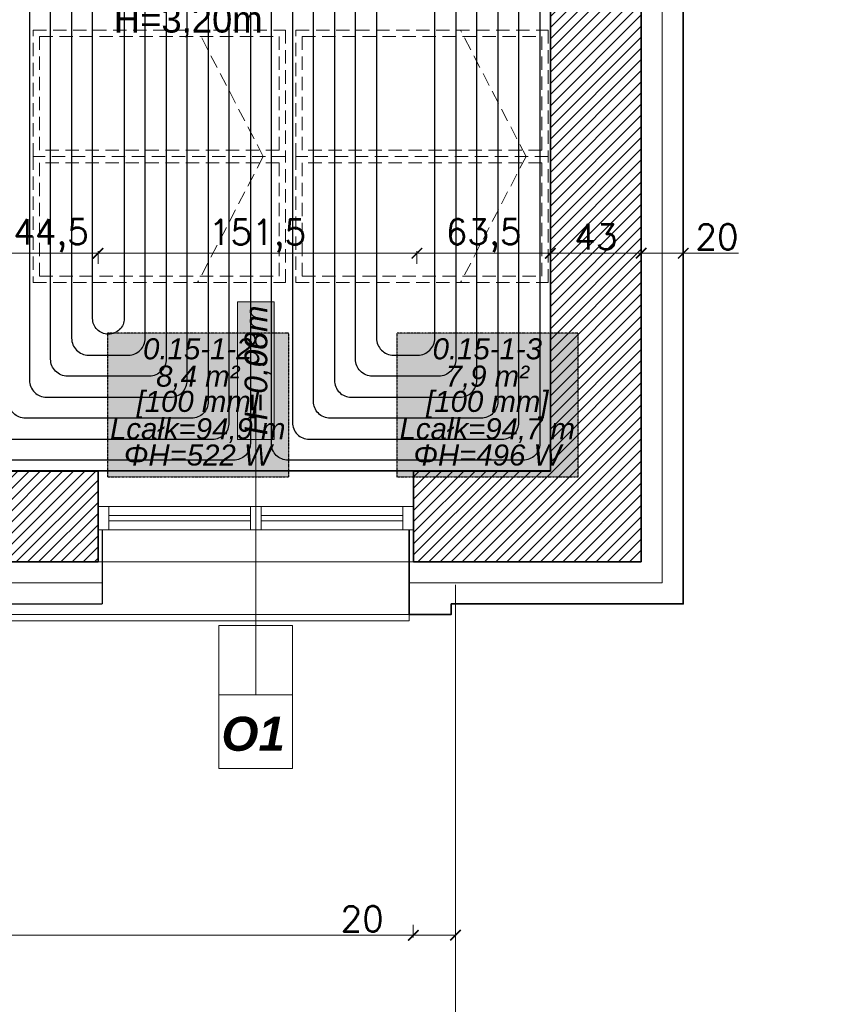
# Model space of a CAD drawing. Header units: millimetres. Extents: x -740 to 33545, y -26688 to 22494.
# Tile 166 of 256: x 11587 to 11976, y 9529 to 9997. Entities that reach past the tile are written whole.
import ezdxf
from ezdxf.enums import TextEntityAlignment as Align
from ezdxf.lldxf.tags import DXFTag

# ---------------------------------------------------------------- set-up
doc = ezdxf.new("R2010")
doc.units = ezdxf.units.MM
doc.header["$MEASUREMENT"] = 0
doc.linetypes.add('DASHED2', pattern=[9.525, 6.35, -3.175])
doc.linetypes.add('HIDDENX2', pattern=[0.1905, 0.127, -0.0635])
doc.layers.get('Defpoints').update_dxf_attribs({"color": 252})
for name, color, linetype, lineweight in [('A_istniejące ściany', 252, 'Continuous', 35), ('A_izolacja', 252, 'Continuous', 9), ('A_l.przerywana', 252, 'ICAD_ISO03W100', 9), ('A_okna wymieniane', 252, 'Continuous', 15), ('A_opisy', 252, 'Continuous', 15), ('A_wyposażenie', 252, 'Continuous', 9), ('A_ściany projektowane', 252, 'Continuous', 35), ('l.przerywana', 252, 'ICAD_ISO03W100', 5), ('l.widokowa', 252, 'Continuous', 15), ('l.wypełnien', 252, 'Continuous', 5), ('Nowe_820-G Rysunki Obrazki_Nr_pióra__1', 252, 'Continuous', 13), ('wymiarowanie', 252, 'Continuous', 9)]:
    doc.layers.add(name, color=color, linetype=linetype, lineweight=lineweight)
for name, color, linetype, lineweight, true_color in [('IS_Heating_cooling floor', 7, 'HIDDENX2', 25, 0x008000), ('IS_Strefa podłóg', 7, 'Continuous', 25, 0x008000), ('IS_Wężownica OChP', 7, 'Continuous', 25, 0x800080)]:
    doc.layers.add(name, color=color, linetype=linetype, lineweight=lineweight, true_color=true_color)
doc.styles.add('Arial__I__', font='ariali.ttf')
doc.styles.add('ARIALL', font='GOTHIC.TTF', dxfattribs={"height": 40})
doc.styles.add('styl2', font='simplex.shx')
doc.styles.add('STYL_AUTOMATYCZNY_6', font='arial.ttf', dxfattribs={"width": 0.9924})
doc.linetypes.add('BATTING', pattern='A,0.00254,-2.54,[134,ltypeshp.shx,S=2.54,R=0,X=-2.54,Y=0],-5.08,[134,ltypeshp.shx,S=2.54,R=180,X=2.54,Y=0],-2.54', length=10.16254)
tags = doc.linetypes.add('ICAD_ISO03W100', pattern=[30, 12, -18]).pattern_tags.tags
tags[6:7] = [DXFTag(74, 4), DXFTag(75, 0), DXFTag(340, '0'), DXFTag(46, 1.0), DXFTag(50, 0.0), DXFTag(44, 0.0), DXFTag(45, 0.0)]
tags[4:5] = [DXFTag(74, 4), DXFTag(75, 0), DXFTag(340, '0'), DXFTag(46, 1.0), DXFTag(50, 0.0), DXFTag(44, 0.0), DXFTag(45, 0.0)]
doc.dimstyles.new('Skala 1-50', dxfattribs={"dimtxt": 12, "dimasz": 5, "dimexe": 1, "dimexo": 1, "dimgap": 1.5, "dimtad": 1, "dimdec": 1, "dimrnd": 0.5, "dimtxsty": 'styl2', "dimblk": 'ARCHTICK', "dimcen": 5, "dimadec": 0, "dimazin": 0, "dimtfac": 1, "dimtdec": 1, "dimtmove": 1, "dimatfit": 3, "dimldrblk": 'ARCHTICK', "dimfxl": 0, "dimlwd": -1, "dimlwe": -1, "dimarcsym": 0})

# ---------------------------------------------------------------- blocks, each defined once
blk = doc.blocks.new('_ArchTick')
at = {"color": 0, "linetype": 'ByBlock', "const_width": 0.15}
blk.add_lwpolyline([(-0.5, -0.5), (0.5, 0.5)], dxfattribs=at)
blk = doc.blocks.new('*D1899')
at = {"layer": 'Defpoints', "color": 0}
for p in [(11234.13, 9739.58), (11773.95, 9715.57), (11773.95, 9562.04)]:
    blk.add_point(p, dxfattribs=at)
at = {"layer": 'wymiarowanie', "color": 0}
for p, q in [((11234.13, 9567.04), (11234.13, 9561.04)), ((11773.95, 9567.04), (11773.95, 9561.04)), ((11234.13, 9562.04), (11773.95, 9562.04))]:
    blk.add_line(p, q, dxfattribs=at)
at = {"layer": 'wymiarowanie', "color": 0, "xscale": 5, "yscale": 5, "zscale": 5, "rotation": 180}
blk.add_blockref('_ArchTick', (11234.13, 9562.04), dxfattribs=at)
at = {"layer": 'wymiarowanie', "color": 0, "xscale": 5, "yscale": 5, "zscale": 5}
blk.add_blockref('_ArchTick', (11773.95, 9562.04), dxfattribs=at)
at = {"layer": 'wymiarowanie', "color": 0, "insert": (11504.04, 9569.84), "char_height": 12, "attachment_point": 5, "style": 'styl2'}
blk.add_mtext('540', dxfattribs=at)
blk = doc.blocks.new('*D1900')
at = {"layer": 'Defpoints', "color": 0}
for p in [(11773.95, 9715.57), (11794.02, 9714.58), (11794.02, 9562.04)]:
    blk.add_point(p, dxfattribs=at)
at = {"layer": 'wymiarowanie', "color": 0}
for p, q in [((11773.95, 9567.04), (11773.95, 9561.04)), ((11794.02, 9567.04), (11794.02, 9561.04)), ((11773.95, 9562.04), (11739.36, 9562.04)), ((11773.95, 9562.04), (11794.02, 9562.04))]:
    blk.add_line(p, q, dxfattribs=at)
at = {"layer": 'wymiarowanie', "color": 0, "xscale": 5, "yscale": 5, "zscale": 5, "rotation": 180}
blk.add_blockref('_ArchTick', (11773.95, 9562.04), dxfattribs=at)
at = {"layer": 'wymiarowanie', "color": 0, "xscale": 5, "yscale": 5, "zscale": 5}
blk.add_blockref('_ArchTick', (11794.02, 9562.04), dxfattribs=at)
at = {"layer": 'wymiarowanie', "color": 0, "insert": (11749.6, 9569.84), "char_height": 12, "attachment_point": 5, "style": 'styl2'}
blk.add_mtext('20', dxfattribs=at)
blk = doc.blocks.new('*D2127')
at = {"layer": 'Defpoints', "color": 0}
for p in [(11907.33, 10306.75), (11961.91, 9739.58), (12091.4, 9739.58)]:
    blk.add_point(p, dxfattribs=at)
at = {"layer": 'wymiarowanie', "color": 0}
for p, q in [((12086.4, 10306.75), (12092.4, 10306.75)), ((12091.4, 10306.75), (12091.4, 9739.58)), ((12086.4, 9739.58), (12092.4, 9739.58))]:
    blk.add_line(p, q, dxfattribs=at)
at = {"layer": 'wymiarowanie', "color": 0, "xscale": 5, "yscale": 5, "zscale": 5}
for p, rotation in [((12091.4, 10306.75), 90), ((12091.4, 9739.58), 270)]:
    blk.add_blockref('_ArchTick', p, dxfattribs=dict(at, rotation=rotation))
at = {"layer": 'wymiarowanie', "color": 0, "insert": (12083.6, 10023.17), "char_height": 12, "attachment_point": 5, "rotation": 90, "style": 'styl2'}
blk.add_mtext('567', dxfattribs=at)
blk = doc.blocks.new('*D2128')
at = {"layer": 'Defpoints', "color": 0}
for p in [(11961.91, 9739.58), (11959.84, 9719.58), (12091.4, 9719.58)]:
    blk.add_point(p, dxfattribs=at)
at = {"layer": 'wymiarowanie', "color": 0}
for p, q in [((12091.4, 9739.58), (12091.4, 9770.87)), ((12086.4, 9739.58), (12092.4, 9739.58)), ((12091.4, 9739.58), (12091.4, 9719.58)), ((12086.4, 9719.58), (12092.4, 9719.58))]:
    blk.add_line(p, q, dxfattribs=at)
at = {"layer": 'wymiarowanie', "color": 0, "xscale": 5, "yscale": 5, "zscale": 5}
for p, rotation in [((12091.4, 9739.58), 90), ((12091.4, 9719.58), 270)]:
    blk.add_blockref('_ArchTick', p, dxfattribs=dict(at, rotation=rotation))
at = {"layer": 'wymiarowanie', "color": 0, "insert": (12083.6, 9760.63), "char_height": 12, "attachment_point": 5, "rotation": 90, "style": 'styl2'}
blk.add_mtext('20', dxfattribs=at)
blk = doc.blocks.new('*D2163')
at = {"layer": 'Defpoints', "color": 0}
for p in [(11579.29, 9739.58), (11624.02, 9739.58), (11624.02, 9186.8)]:
    blk.add_point(p, dxfattribs=at)
at = {"layer": 'wymiarowanie', "color": 0}
for p, q in [((11579.29, 9191.8), (11579.29, 9185.8)), ((11624.02, 9191.8), (11624.02, 9185.8)), ((11579.29, 9186.8), (11624.02, 9186.8))]:
    blk.add_line(p, q, dxfattribs=at)
at = {"layer": 'wymiarowanie', "color": 0, "xscale": 5, "yscale": 5, "zscale": 5, "rotation": 180}
blk.add_blockref('_ArchTick', (11579.29, 9186.8), dxfattribs=at)
at = {"layer": 'wymiarowanie', "color": 0, "xscale": 5, "yscale": 5, "zscale": 5}
blk.add_blockref('_ArchTick', (11624.02, 9186.8), dxfattribs=at)
at = {"layer": 'wymiarowanie', "color": 0, "insert": (11601.66, 9195.15), "char_height": 12, "attachment_point": 5, "style": 'styl2'}
blk.add_mtext('44,5', dxfattribs=at)
blk = doc.blocks.new('*D2164')
at = {"layer": 'Defpoints', "color": 0}
for p in [(11624.02, 9739.58), (11774.02, 9739.58), (11774.02, 9186.8)]:
    blk.add_point(p, dxfattribs=at)
at = {"layer": 'wymiarowanie', "color": 0}
for p, q in [((11624.02, 9191.8), (11624.02, 9185.8)), ((11774.02, 9191.8), (11774.02, 9185.8)), ((11624.02, 9186.8), (11774.02, 9186.8))]:
    blk.add_line(p, q, dxfattribs=at)
at = {"layer": 'wymiarowanie', "color": 0, "xscale": 5, "yscale": 5, "zscale": 5, "rotation": 180}
blk.add_blockref('_ArchTick', (11624.02, 9186.8), dxfattribs=at)
at = {"layer": 'wymiarowanie', "color": 0, "xscale": 5, "yscale": 5, "zscale": 5}
blk.add_blockref('_ArchTick', (11774.02, 9186.8), dxfattribs=at)
at = {"layer": 'wymiarowanie', "color": 0, "insert": (11699.02, 9194.6), "char_height": 12, "attachment_point": 5, "style": 'styl2'}
blk.add_mtext('150', dxfattribs=at)
blk = doc.blocks.new('*D2165')
at = {"layer": 'Defpoints', "color": 0}
for p in [(11774.02, 9739.58), (11794.02, 9719.58), (11794.02, 9186.8)]:
    blk.add_point(p, dxfattribs=at)
at = {"layer": 'wymiarowanie', "color": 0}
for p, q in [((11774.02, 9191.8), (11774.02, 9185.8)), ((11794.02, 9191.8), (11794.02, 9185.8)), ((11774.02, 9186.8), (11745.3, 9186.8)), ((11774.02, 9186.8), (11794.02, 9186.8))]:
    blk.add_line(p, q, dxfattribs=at)
at = {"layer": 'wymiarowanie', "color": 0, "xscale": 5, "yscale": 5, "zscale": 5, "rotation": 180}
blk.add_blockref('_ArchTick', (11774.02, 9186.8), dxfattribs=at)
at = {"layer": 'wymiarowanie', "color": 0, "xscale": 5, "yscale": 5, "zscale": 5}
blk.add_blockref('_ArchTick', (11794.02, 9186.8), dxfattribs=at)
at = {"layer": 'wymiarowanie', "color": 0, "insert": (11755.54, 9194.6), "char_height": 12, "attachment_point": 5, "style": 'styl2'}
blk.add_mtext('20', dxfattribs=at)
blk = doc.blocks.new('*D2166')
at = {"layer": 'Defpoints', "color": 0}
for p in [(11882.33, 9739.58), (11794.02, 9719.58), (11882.33, 9186.8)]:
    blk.add_point(p, dxfattribs=at)
at = {"layer": 'wymiarowanie', "color": 0}
for p, q in [((11794.02, 9191.8), (11794.02, 9185.8)), ((11882.33, 9191.8), (11882.33, 9185.8)), ((11794.02, 9186.8), (11882.33, 9186.8))]:
    blk.add_line(p, q, dxfattribs=at)
at = {"layer": 'wymiarowanie', "color": 0, "xscale": 5, "yscale": 5, "zscale": 5, "rotation": 180}
blk.add_blockref('_ArchTick', (11794.02, 9186.8), dxfattribs=at)
at = {"layer": 'wymiarowanie', "color": 0, "xscale": 5, "yscale": 5, "zscale": 5}
blk.add_blockref('_ArchTick', (11882.33, 9186.8), dxfattribs=at)
at = {"layer": 'wymiarowanie', "color": 0, "insert": (11838.17, 9195.15), "char_height": 12, "attachment_point": 5, "style": 'styl2'}
blk.add_mtext('88,5', dxfattribs=at)
blk = doc.blocks.new('*D2167')
at = {"layer": 'Defpoints', "color": 0}
for p in [(11882.33, 9739.58), (11902.33, 9719.58), (11902.33, 9186.8)]:
    blk.add_point(p, dxfattribs=at)
at = {"layer": 'wymiarowanie', "color": 0}
for p, q in [((11882.33, 9191.8), (11882.33, 9185.8)), ((11902.33, 9191.8), (11902.33, 9185.8)), ((11882.33, 9186.8), (11902.33, 9186.8)), ((11902.33, 9186.8), (11941.52, 9186.8))]:
    blk.add_line(p, q, dxfattribs=at)
at = {"layer": 'wymiarowanie', "color": 0, "xscale": 5, "yscale": 5, "zscale": 5, "rotation": 180}
blk.add_blockref('_ArchTick', (11882.33, 9186.8), dxfattribs=at)
at = {"layer": 'wymiarowanie', "color": 0, "xscale": 5, "yscale": 5, "zscale": 5}
blk.add_blockref('_ArchTick', (11902.33, 9186.8), dxfattribs=at)
at = {"layer": 'wymiarowanie', "color": 0, "insert": (11931.28, 9194.6), "char_height": 12, "attachment_point": 5, "style": 'styl2'}
blk.add_mtext('20', dxfattribs=at)
blk = doc.blocks.new('*D2788')
at = {"layer": 'Defpoints', "color": 0}
for p in [(11624.02, 9886.31), (11579.29, 9782.76), (11624.02, 9782.76)]:
    blk.add_point(p, dxfattribs=at)
at = {"layer": 'wymiarowanie', "color": 0}
for p, q in [((11579.29, 9881.31), (11579.29, 9887.31)), ((11624.02, 9881.31), (11624.02, 9887.31)), ((11579.29, 9886.31), (11624.02, 9886.31))]:
    blk.add_line(p, q, dxfattribs=at)
at = {"layer": 'wymiarowanie', "color": 0, "xscale": 5, "yscale": 5, "zscale": 5, "rotation": 180}
blk.add_blockref('_ArchTick', (11579.29, 9886.31), dxfattribs=at)
at = {"layer": 'wymiarowanie', "color": 0, "xscale": 5, "yscale": 5, "zscale": 5}
blk.add_blockref('_ArchTick', (11624.02, 9886.31), dxfattribs=at)
at = {"layer": 'wymiarowanie', "color": 0, "insert": (11601.66, 9894.66), "char_height": 12, "attachment_point": 5, "style": 'styl2'}
blk.add_mtext('44,5', dxfattribs=at)
blk = doc.blocks.new('*D2789')
at = {"layer": 'Defpoints', "color": 0}
for p in [(11775.65, 9886.31), (11624.02, 9782.76), (11775.65, 9782.76)]:
    blk.add_point(p, dxfattribs=at)
at = {"layer": 'wymiarowanie', "color": 0}
for p, q in [((11624.02, 9881.31), (11624.02, 9887.31)), ((11775.65, 9881.31), (11775.65, 9887.31)), ((11624.02, 9886.31), (11775.65, 9886.31))]:
    blk.add_line(p, q, dxfattribs=at)
at = {"layer": 'wymiarowanie', "color": 0, "xscale": 5, "yscale": 5, "zscale": 5, "rotation": 180}
blk.add_blockref('_ArchTick', (11624.02, 9886.31), dxfattribs=at)
at = {"layer": 'wymiarowanie', "color": 0, "xscale": 5, "yscale": 5, "zscale": 5}
blk.add_blockref('_ArchTick', (11775.65, 9886.31), dxfattribs=at)
at = {"layer": 'wymiarowanie', "color": 0, "insert": (11699.83, 9894.51), "char_height": 12, "attachment_point": 5, "style": 'styl2'}
blk.add_mtext('151,5', dxfattribs=at)
blk = doc.blocks.new('*D2790')
at = {"layer": 'Defpoints', "color": 0}
for p in [(11839.15, 9886.31), (11775.65, 9782.76), (11839.15, 9782.76)]:
    blk.add_point(p, dxfattribs=at)
at = {"layer": 'wymiarowanie', "color": 0}
for p, q in [((11775.65, 9881.31), (11775.65, 9887.31)), ((11839.15, 9881.31), (11839.15, 9887.31)), ((11775.65, 9886.31), (11839.15, 9886.31))]:
    blk.add_line(p, q, dxfattribs=at)
at = {"layer": 'wymiarowanie', "color": 0, "xscale": 5, "yscale": 5, "zscale": 5, "rotation": 180}
blk.add_blockref('_ArchTick', (11775.65, 9886.31), dxfattribs=at)
at = {"layer": 'wymiarowanie', "color": 0, "xscale": 5, "yscale": 5, "zscale": 5}
blk.add_blockref('_ArchTick', (11839.15, 9886.31), dxfattribs=at)
at = {"layer": 'wymiarowanie', "color": 0, "insert": (11807.4, 9894.66), "char_height": 12, "attachment_point": 5, "style": 'styl2'}
blk.add_mtext('63,5', dxfattribs=at)
blk = doc.blocks.new('*D2791')
at = {"layer": 'Defpoints', "color": 0}
for p in [(11882.33, 9886.31), (11882.33, 9796.39), (11839.15, 9782.76)]:
    blk.add_point(p, dxfattribs=at)
at = {"layer": 'wymiarowanie', "color": 0}
for p, q in [((11839.15, 9881.31), (11839.15, 9887.31)), ((11882.33, 9881.31), (11882.33, 9887.31)), ((11839.15, 9886.31), (11882.33, 9886.31))]:
    blk.add_line(p, q, dxfattribs=at)
at = {"layer": 'wymiarowanie', "color": 0, "xscale": 5, "yscale": 5, "zscale": 5, "rotation": 180}
blk.add_blockref('_ArchTick', (11839.15, 9886.31), dxfattribs=at)
at = {"layer": 'wymiarowanie', "color": 0, "xscale": 5, "yscale": 5, "zscale": 5}
blk.add_blockref('_ArchTick', (11882.33, 9886.31), dxfattribs=at)
at = {"layer": 'wymiarowanie', "color": 0, "insert": (11860.74, 9894.11), "char_height": 12, "attachment_point": 5, "style": 'styl2'}
blk.add_mtext('43', dxfattribs=at)
blk = doc.blocks.new('*D2792')
at = {"layer": 'Defpoints', "color": 0}
for p in [(11902.33, 9886.31), (11882.33, 9796.39), (11902.33, 9794.06)]:
    blk.add_point(p, dxfattribs=at)
at = {"layer": 'wymiarowanie', "color": 0}
for p, q in [((11882.33, 9881.31), (11882.33, 9887.31)), ((11902.33, 9881.31), (11902.33, 9887.31)), ((11882.33, 9886.31), (11902.33, 9886.31)), ((11902.33, 9886.31), (11928.62, 9886.31))]:
    blk.add_line(p, q, dxfattribs=at)
at = {"layer": 'wymiarowanie', "color": 0, "xscale": 5, "yscale": 5, "zscale": 5, "rotation": 180}
blk.add_blockref('_ArchTick', (11882.33, 9886.31), dxfattribs=at)
at = {"layer": 'wymiarowanie', "color": 0, "xscale": 5, "yscale": 5, "zscale": 5}
blk.add_blockref('_ArchTick', (11902.33, 9886.31), dxfattribs=at)
at = {"layer": 'wymiarowanie', "color": 0, "insert": (11918.38, 9894.11), "char_height": 12, "attachment_point": 5, "style": 'styl2'}
blk.add_mtext('20', dxfattribs=at)

msp = doc.modelspace()

# ---------------------------------------------------------------- hatches: boundary and pattern name
at = {"layer": 'A_opisy', "ltscale": 0.3}
msp.add_hatch(color=256, dxfattribs=at).paths.add_polyline_path([(11690.26, 9797.7), (11690.26, 9863.16), (11707.79, 9863.16), (11707.79, 9797.7)])
msp.add_hatch(color=256, dxfattribs=at).paths.add_polyline_path([(11690.26, 9797.7), (11690.26, 9863.16), (11707.79, 9863.16), (11707.79, 9797.7)])
msp.add_hatch(color=256, dxfattribs=at).paths.add_polyline_path([(11690.26, 9797.7), (11690.26, 9863.16), (11707.79, 9863.16), (11707.79, 9797.7)])
msp.add_hatch(color=256, dxfattribs=at).paths.add_polyline_path([(11690.26, 9797.7), (11690.26, 9863.16), (11707.79, 9863.16), (11707.79, 9797.7)])
at = {"layer": 'IS_Heating_cooling floor', "lineweight": 50, "true_color": 0xffffff, "transparency": 33554687}
for points in [[(11628.44, 9779.99), (11714.72, 9779.99), (11714.72, 9848.3), (11628.44, 9848.3)], [(11766.14, 9779.99), (11852.42, 9779.99), (11852.42, 9848.3), (11766.14, 9848.3)]]:
    msp.add_hatch(color=7, dxfattribs=at).paths.add_polyline_path(points)
at = {"layer": 'l.wypełnien'}
h = msp.add_hatch(dxfattribs=at)
h.set_pattern_fill('ANSI31', color=256, scale=30, style=0)
h.paths.add_polyline_path([(11391.26, 10402.52), (11391.26, 10359.34), (11839.15, 10359.34), (11839.15, 9782.76), (11774.02, 9782.76), (11774.02, 9765.83), (11774.02, 9754.82), (11774.02, 9739.58), (11839.15, 9739.58), (11882.33, 9739.58), (11882.33, 10522.75), (11866.24, 10522.75), (11854.39, 10522.75), (11839.15, 10522.75), (11839.15, 10402.52), (11426.82, 10402.52), (11426.82, 10552.38), (11401.42, 10552.38), (11401.42, 10402.52)])
h.paths.add_polyline_path([(11391.26, 10834.32), (11391.26, 10791.99), (11401.42, 10791.99), (11401.42, 10654.38), (11426.82, 10654.38), (11426.82, 10791.99), (11839.15, 10791.99), (11839.15, 10677.69), (11854.39, 10677.69), (11866.24, 10677.69), (11882.33, 10677.69), (11882.33, 11331.32), (11882.33, 11374.5), (11799.42, 11374.5), (11799.42, 11331.32), (11839.15, 11331.32), (11839.15, 10994.32), (11839.15, 10834.32), (11699.45, 10834.32), (11685.18, 10834.32), (11640.68, 10834.32), (11401.42, 10834.32)])
h.paths.add_polyline_path([(11477.62, 10806.38), (11477.62, 10819.93), (11497.94, 10819.93), (11497.94, 10806.38)], flags=16)
h.paths.add_polyline_path([(11438.67, 10819.93), (11438.67, 10806.38), (11457.3, 10806.38), (11457.3, 10819.93)], flags=16)
h.paths.add_polyline_path([(11429.29, 9739.58), (11429.29, 9782.76), (11384.13, 9782.76), (11384.13, 9739.58)])
h.paths.add_polyline_path([(11624.02, 9739.58), (11624.02, 9782.76), (11579.29, 9782.76), (11579.29, 9739.58)])

# ---------------------------------------------------------------- linework, layer by layer
at = {"layer": 'A_istniejące ściany'}
for points in [[(11882.33, 9739.58), (11882.33, 10522.75)], [(11839.15, 10359.34), (11839.15, 9782.76)], [(11839.15, 9782.76), (11839.15, 10359.34)], [(11624.02, 9782.76), (11579.29, 9782.76)], [(11624.02, 9739.58), (11624.02, 9782.76)], [(11839.15, 9782.76), (11774.02, 9782.76)], [(11774.02, 9782.76), (11774.02, 9739.58)], [(11791.73, 9782.76), (11781.57, 9782.76)], [(11791.73, 9782.76), (11801.89, 9782.76)], [(11774.02, 9739.58), (11774.02, 9754.82)], [(11579.29, 9739.58), (11624.02, 9739.58)], [(11774.02, 9739.58), (11839.15, 9739.58)], [(11839.15, 9739.58), (11882.33, 9739.58)]]:
    msp.add_lwpolyline(points, dxfattribs=at)
at = {"layer": 'A_izolacja', "lineweight": 30}
msp.add_line((11626.02, 9754.82), (11626.02, 9719.58), dxfattribs=at)
at = {"layer": 'A_izolacja', "lineweight": 35}
msp.add_line((11772.02, 9754.82), (11772.02, 9719.58), dxfattribs=at)
at = {"layer": 'A_izolacja', "linetype": 'BATTING', "ltscale": 0.1}
for points in [[(11772.02, 9729.58), (11892.33, 9729.58), (11892.33, 10522.75)], [(11577.29, 9729.58), (11626.02, 9729.58)]]:
    msp.add_lwpolyline(points, dxfattribs=at)
at = {"layer": 'A_izolacja', "lineweight": 35}
for points in [[(11792.02, 9719.58), (11902.33, 9719.58), (11902.33, 10306.75)], [(11772.02, 9719.58), (11772.02, 9717.58), (11772.02, 9714.58), (11792.02, 9714.58), (11792.02, 9719.58)]]:
    msp.add_lwpolyline(points, dxfattribs=at)
at = {"layer": 'A_izolacja', "lineweight": 30}
msp.add_lwpolyline([(11577.29, 9719.58), (11626.02, 9719.58)], dxfattribs=at)
at = {"layer": 'A_l.przerywana', "ltscale": 0.3}
msp.add_lwpolyline([(11776.07, 9739.58), (11622.82, 9739.58)], dxfattribs=at)
at = {"layer": 'A_okna wymieniane'}
for points in [[(11629.1, 9765.83), (11624.02, 9765.83)], [(11624.02, 9765.83), (11624.02, 9754.82)], [(11627.9, 9765.83), (11696.48, 9765.83)], [(11629.1, 9754.82), (11629.1, 9765.83)], [(11701.56, 9765.83), (11696.48, 9765.83)], [(11696.48, 9765.83), (11696.48, 9754.82)], [(11701.56, 9754.82), (11701.56, 9765.83)], [(11701.56, 9765.83), (11770.99, 9765.83)], [(11774.02, 9765.83), (11768.94, 9765.83)], [(11768.94, 9765.83), (11768.94, 9754.82)], [(11774.02, 9754.82), (11774.02, 9765.83)], [(11696.48, 9761.6), (11629.1, 9761.6)], [(11629.1, 9761.6), (11629.1, 9759.06)], [(11696.48, 9759.06), (11696.48, 9761.6)], [(11768.94, 9761.6), (11701.56, 9761.6)], [(11701.56, 9761.6), (11701.56, 9759.06)], [(11768.94, 9759.06), (11768.94, 9761.6)], [(11629.1, 9759.06), (11696.48, 9759.06)], [(11701.56, 9759.06), (11768.94, 9759.06)], [(11624.02, 9754.82), (11629.1, 9754.82)], [(11696.48, 9754.82), (11627.9, 9754.82)], [(11696.48, 9754.82), (11701.56, 9754.82)], [(11770.99, 9754.82), (11701.56, 9754.82)], [(11768.94, 9754.82), (11774.02, 9754.82)]]:
    msp.add_lwpolyline(points, dxfattribs=at)
at = {"layer": 'A_opisy'}
msp.add_line((11699.02, 9681.91), (11699.02, 9815.38), dxfattribs=at)
at = {"layer": 'A_opisy', "ltscale": 0.3}
for points in [[(11690.26, 9797.7), (11690.26, 9863.16), (11707.79, 9863.16), (11707.79, 9797.7)], [(11690.26, 9797.7), (11690.26, 9863.16), (11707.79, 9863.16), (11707.79, 9797.7)], [(11690.26, 9797.7), (11690.26, 9863.16), (11707.79, 9863.16), (11707.79, 9797.7)], [(11690.26, 9797.7), (11690.26, 9863.16), (11707.79, 9863.16), (11707.79, 9797.7)], [(11681.49, 9676.43), (11681.49, 9709.3), (11699.02, 9709.3), (11699.02, 9676.43)], [(11699.02, 9676.43), (11699.02, 9709.3), (11716.55, 9709.3), (11716.55, 9676.43)], [(11716.55, 9641.37), (11716.55, 9676.43), (11681.49, 9676.43), (11681.49, 9641.37)]]:
    msp.add_lwpolyline(points, close=True, dxfattribs=at)
at = {"layer": 'A_wyposażenie', "linetype": 'DASHED2'}
for p, q in [((11702.62, 9932.34), (11671.39, 9992.34)), ((11702.62, 9932.34), (11671.39, 9992.34)), ((11827.62, 9932.34), (11796.39, 9992.34)), ((11827.62, 9932.34), (11796.39, 9992.34)), ((11702.62, 9932.34), (11671.39, 9872.34)), ((11702.62, 9932.34), (11671.39, 9872.34)), ((11827.62, 9932.34), (11796.39, 9872.34)), ((11827.62, 9932.34), (11796.39, 9872.34))]:
    msp.add_line(p, q, dxfattribs=at)
for points in [[(11713.15, 9992.34), (11713.15, 9932.34), (11593.15, 9932.34), (11593.15, 9992.34)], [(11713.15, 9992.34), (11713.15, 9932.34), (11593.15, 9932.34), (11593.15, 9992.34)], [(11838.15, 9992.34), (11838.15, 9932.34), (11718.15, 9932.34), (11718.15, 9992.34)], [(11838.15, 9992.34), (11838.15, 9932.34), (11718.15, 9932.34), (11718.15, 9992.34)], [(11710.15, 9989.34), (11710.15, 9935.34), (11596.15, 9935.34), (11596.15, 9989.34)], [(11710.15, 9989.34), (11710.15, 9935.34), (11596.15, 9935.34), (11596.15, 9989.34)], [(11835.15, 9989.34), (11835.15, 9935.34), (11721.15, 9935.34), (11721.15, 9989.34)], [(11835.15, 9989.34), (11835.15, 9935.34), (11721.15, 9935.34), (11721.15, 9989.34)], [(11713.15, 9872.34), (11713.15, 9932.34), (11593.15, 9932.34), (11593.15, 9872.34)], [(11713.15, 9872.34), (11713.15, 9932.34), (11593.15, 9932.34), (11593.15, 9872.34)], [(11838.15, 9872.34), (11838.15, 9932.34), (11718.15, 9932.34), (11718.15, 9872.34)], [(11838.15, 9872.34), (11838.15, 9932.34), (11718.15, 9932.34), (11718.15, 9872.34)], [(11710.15, 9875.34), (11710.15, 9929.34), (11596.15, 9929.34), (11596.15, 9875.34)], [(11710.15, 9875.34), (11710.15, 9929.34), (11596.15, 9929.34), (11596.15, 9875.34)], [(11835.15, 9875.34), (11835.15, 9929.34), (11721.15, 9929.34), (11721.15, 9875.34)], [(11835.15, 9875.34), (11835.15, 9929.34), (11721.15, 9929.34), (11721.15, 9875.34)]]:
    msp.add_lwpolyline(points, close=True, dxfattribs=at)
at = {"layer": 'A_ściany projektowane'}
for p, q in [((11624.02, 9754.82), (11624.02, 9739.58)), ((11774.02, 9754.82), (11774.02, 9739.58))]:
    msp.add_line(p, q, dxfattribs=at)
at = {"layer": 'IS_Heating_cooling floor'}
for points in [[(11628.44, 9779.99), (11714.72, 9779.99), (11714.72, 9848.3), (11628.44, 9848.3)], [(11766.14, 9779.99), (11852.42, 9779.99), (11852.42, 9848.3), (11766.14, 9848.3)]]:
    msp.add_lwpolyline(points, close=True, dxfattribs=at)
at = {"layer": 'IS_Strefa podłóg', "extrusion": (0, 1.48466e-60, -1)}
msp.add_lwpolyline([(-11839.15, 9782.88), (-11398.95, 9782.88), (-11398.95, 10359.35), (-11839.15, 10359.35)], close=True, dxfattribs=at)
at = {"layer": 'IS_Wężownica OChP', "color": 12, "true_color": 0xc80000, "transparency": 33554687, "extrusion": (0, 0, -1)}
for points in [[(-11834.15, 10346.35), (-11834.15, 9795.88, 0.414214), (-11826.15, 9787.88), (-11714.45, 9787.88, 0.414214), (-11706.45, 9795.88), (-11706.45, 10326.35, 0.414213)], [(-11716.45, 10316.35), (-11716.45, 9805.88, -0.414214), (-11724.45, 9797.88), (-11816.15, 9797.88, -0.414214), (-11824.15, 9805.88), (-11824.15, 10336.35, -0.414214)], [(-11814.15, 10326.35), (-11814.15, 9815.88, 0.414214), (-11806.15, 9807.88), (-11734.45, 9807.88, 0.414214), (-11726.45, 9815.88), (-11726.45, 10306.35, 0.414212)], [(-11736.45, 10296.35), (-11736.45, 9825.88, -0.414214), (-11744.45, 9817.88), (-11796.15, 9817.88, -0.414214), (-11804.15, 9825.88), (-11804.15, 10316.35, -0.414215)], [(-11794.15, 10306.35), (-11794.15, 9835.88, 0.414214), (-11786.15, 9827.88), (-11754.45, 9827.88, 0.414214), (-11746.45, 9835.88), (-11746.45, 10286.35, 0.414209)], [(-11756.45, 10276.35), (-11756.45, 9845.88, -0.414214), (-11764.45, 9837.88), (-11776.15, 9837.88, -0.414214), (-11784.15, 9845.88), (-11784.15, 10296.35, -0.414216)]]:
    msp.add_lwpolyline(points, format="xyb", dxfattribs=at)
at = {"layer": 'IS_Wężownica OChP', "color": 9, "true_color": 0xc8c8c8, "transparency": 33554687, "extrusion": (0, 0, -1)}
for points in [[(-11696.45, 10326.35), (-11696.45, 9795.88, 0.414214), (-11688.45, 9787.88), (-11569.45, 9787.88, 0.414214), (-11561.45, 9795.88), (-11561.45, 10306.35, 0.414213)], [(-11571.45, 10296.35), (-11571.45, 9805.88, -0.414214), (-11579.45, 9797.88), (-11678.45, 9797.88, -0.414214), (-11686.45, 9805.88), (-11686.45, 10316.35, -0.414214)], [(-11676.45, 10306.35), (-11676.45, 9815.88, 0.414214), (-11668.45, 9807.88), (-11589.45, 9807.88, 0.414214), (-11581.45, 9815.88), (-11581.45, 10286.35, 0.414213)], [(-11591.45, 10276.35), (-11591.45, 9825.88, -0.414214), (-11599.45, 9817.88), (-11658.45, 9817.88, -0.414214), (-11666.45, 9825.88), (-11666.45, 10296.35, -0.414214)], [(-11656.45, 10286.35), (-11656.45, 9835.88, 0.414214), (-11648.45, 9827.88), (-11609.45, 9827.88, 0.414214), (-11601.45, 9835.88), (-11601.45, 10266.35, 0.414211)], [(-11611.45, 10259.45), (-11611.45, 9845.88, -0.414214), (-11619.45, 9837.88), (-11638.45, 9837.88, -0.414214), (-11646.45, 9845.88), (-11646.45, 10276.35, -0.414215)], [(-11636.45, 10266.35), (-11636.45, 9855.23, 0.414214), (-11629.1, 9847.88), (-11628.8, 9847.88, 0.414214), (-11621.45, 9855.23), (-11621.45, 10259.45, -0.414216)]]:
    msp.add_lwpolyline(points, format="xyb", dxfattribs=at)
at = {"layer": 'l.przerywana', "ltscale": 0.3}
msp.add_line((11236.13, 9714.58), (11772.02, 9714.58), dxfattribs=at)
at = {"layer": 'l.widokowa'}
msp.add_lwpolyline([(11236.13, 9714.58), (11236.13, 9711.58), (11772.02, 9711.58), (11772.02, 9714.58)], dxfattribs=at)
at = {"layer": 'Nowe_820-G Rysunki Obrazki_Nr_pióra__1', "linetype": 'Continuous', "lineweight": 13}
for points in [[(11839.15, 9917.38), (11839.15, 9927.54)], [(11839.15, 9917.38), (11839.15, 9907.22)], [(11213.46, 9782.76), (11774.02, 9782.76)], [(11622.4, 9782.76), (11775.65, 9782.76)], [(11624.02, 9739.58), (11624.02, 9754.82)]]:
    msp.add_lwpolyline(points, dxfattribs=at)
at = {"layer": 'wymiarowanie', "linetype": 'ICAD_ISO03W100', "ltscale": 0.2}
msp.add_line((11794.02, 9728.58), (11794.02, 9191.8), dxfattribs=at)

# ---------------------------------------------------------------- texts
at = {"layer": 'A_opisy', "ltscale": 0.3, "insert": (11693.71, 9799.82), "char_height": 10.8, "width": 109.7533, "attachment_point": 1, "rotation": 90, "style": 'ARIALL'}
for s in ['{\\fArial|b0|i1|c238|p34;H=0,00m}', '{\\fArial|b0|i1|c238|p34;H=0,98m}']:
    msp.add_mtext(s, dxfattribs=at)
at = {"layer": 'A_opisy', "ltscale": 0.3, "insert": (11712.89, 9649.51), "char_height": 16.2, "width": 109.7533, "attachment_point": 9, "style": 'ARIALL'}
msp.add_mtext('{\\fArial|b1|i1|c238|p34;O1}', dxfattribs=at)
at = {"layer": 'IS_Heating_cooling floor', "style": 'Arial__I__'}
for s, p in [('0.15-1-2', (11671.45, 9832.88)), ('0.15-1-3', (11809.15, 9832.88)), ('[100 mm]', (11671.45, 9807.88)), ('[100 mm]', (11809.15, 9807.88))]:
    msp.add_text(s, height=10, dxfattribs=at).set_placement(p, align=Align.BOTTOM_CENTER)
for s, p in [('8,4 m²', (11671.45, 9827.88)), ('7,9 m²', (11809.15, 9827.88)), ('Lcałk=94,9 m', (11671.45, 9802.88)), ('Lcałk=94,7 m', (11809.15, 9802.88))]:
    msp.add_text(s, height=10, dxfattribs=at).set_placement(p, align=Align.MIDDLE_CENTER)
for s, p in [('ΦH=522 W', (11671.45, 9795.38)), ('ΦH=496 W', (11809.15, 9795.38))]:
    msp.add_text(s, height=10, dxfattribs=at).set_placement(p, align=Align.TOP_CENTER)
at = {"layer": 'Nowe_820-G Rysunki Obrazki_Nr_pióra__1', "linetype": 'Continuous', "lineweight": 13, "insert": (11631.51, 9988.91), "char_height": 12.5, "attachment_point": 7, "style": 'STYL_AUTOMATYCZNY_6'}
msp.add_mtext('\\A1;{\\pql;\\fArial|b0|i0|c238|p0;\\W0.992400;H=3,20m}', dxfattribs=at)

# ---------------------------------------------------------------- dimensions: what is measured, and where the dimension line sits
at = {"layer": 'wymiarowanie'}
dim = msp.add_linear_dim(base=(12091.4, 9739.58), p1=(11907.33, 10306.75), p2=(11961.91, 9739.58), angle=90, dimstyle='Skala 1-50', dxfattribs=at)
dim.commit()
dim.dimension.update_dxf_attribs({"geometry": '*D2127', "text_midpoint": (12083.6, 10023.17)})
for base, p1, p2, picture, middle in [((11624.02, 9886.31), (11579.29, 9782.76), (11624.02, 9782.76), '*D2788', (11601.66, 9894.66)), ((11775.65, 9886.31), (11624.02, 9782.76), (11775.65, 9782.76), '*D2789', (11699.83, 9894.51)), ((11839.15, 9886.31), (11775.65, 9782.76), (11839.15, 9782.76), '*D2790', (11807.4, 9894.66)), ((11882.33, 9886.31), (11839.15, 9782.76), (11882.33, 9796.39), '*D2791', (11860.74, 9894.11)), ((11773.95, 9562.04), (11234.13, 9739.58), (11773.95, 9715.57), '*D1899', (11504.04, 9569.84)), ((11624.02, 9186.8), (11579.29, 9739.58), (11624.02, 9739.58), '*D2163', (11601.66, 9195.15)), ((11774.02, 9186.8), (11624.02, 9739.58), (11774.02, 9739.58), '*D2164', (11699.02, 9194.6)), ((11882.33, 9186.8), (11794.02, 9719.58), (11882.33, 9739.58), '*D2166', (11838.17, 9195.15))]:
    dim = msp.add_linear_dim(base=base, p1=p1, p2=p2, dimstyle='Skala 1-50', dxfattribs=at)
    dim.commit()
    dim.dimension.update_dxf_attribs({"geometry": picture, "text_midpoint": middle})
for base, p1, p2, picture, middle in [((11902.33, 9886.31), (11882.33, 9796.39), (11902.33, 9794.06), '*D2792', (11918.38, 9886.36)), ((11794.02, 9186.8), (11774.02, 9739.58), (11794.02, 9719.58), '*D2165', (11755.54, 9186.8)), ((11902.33, 9186.8), (11882.33, 9739.58), (11902.33, 9719.58), '*D2167', (11931.28, 9186.25)), ((11794.02, 9562.04), (11773.95, 9715.57), (11794.02, 9714.58), '*D1900', (11749.6, 9562.04))]:
    dim = msp.add_linear_dim(base=base, p1=p1, p2=p2, dimstyle='Skala 1-50', dxfattribs=at)
    dim.commit()
    dim.dimension.update_dxf_attribs({"geometry": picture, "text_midpoint": middle, "dimtype": 160})
dim = msp.add_linear_dim(base=(12091.4, 9719.58), p1=(11961.91, 9739.58), p2=(11959.84, 9719.58), angle=90, dimstyle='Skala 1-50', dxfattribs=at)
dim.commit()
dim.dimension.update_dxf_attribs({"geometry": '*D2128', "text_midpoint": (12091.4, 9760.63), "dimtype": 160})

doc.saveas('drawing.dxf')
